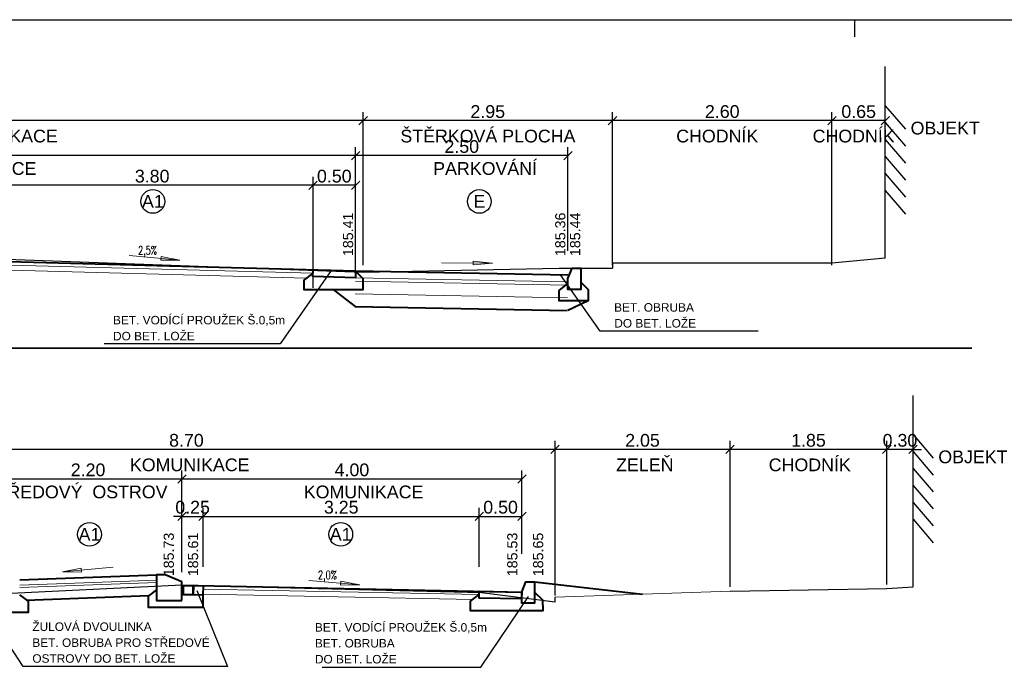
# Model space of a CAD drawing. Extents: x -698823 to -696424, y -1038555 to -1037403.
# Tile 11 of 42: x -697780 to -697769, y -1038263 to -1038255. Entities that reach past the tile are written whole.
import ezdxf
from ezdxf.enums import TextEntityAlignment as Align

# ---------------------------------------------------------------- set-up
doc = ezdxf.new("R2010")
doc.units = 0
for name, color, linetype, lineweight in [('3-řez-kóty návrh', 1, 'Continuous', 25), ('3-řez-kóty stav', 8, 'Continuous', 18), ('3-řez-návrh', 1, 'Continuous', 40), ('3-řez-popis', 7, 'Continuous', 20)]:
    doc.layers.add(name, color=color, linetype=linetype, lineweight=lineweight)
doc.styles.add('arial', font='arial.ttf')
doc.styles.add('TABULKA', font='romans.shx', dxfattribs={"width": 0.7})
doc.dimstyles.new('50', dxfattribs={"dimtxt": 0.15, "dimasz": 0.1, "dimexe": 0.1, "dimexo": 0.2, "dimgap": 0.06, "dimtad": 1, "dimrnd": 0.05, "dimzin": 0, "dimdsep": 46, "dimtxsty": 'arial', "dimblk": 'OBLIQUE', "dimcen": 0.09, "dimadec": 0, "dimazin": 0, "dimtfac": 1, "dimtix": 1, "dimtmove": 0, "dimatfit": 3, "dimldrblk": 'OBLIQUE', "dimfxl": 6, "dimfxlon": 1, "dimtolj": 1, "dimtzin": 0, "dimarcsym": 1})

# ---------------------------------------------------------------- blocks, each defined once
blk = doc.blocks.new('_OBLIQUE')
at = {"color": 0, "linetype": 'ByBlock'}
blk.add_line((-0.5, -0.5), (0.5, 0.5), dxfattribs=at)
blk = doc.blocks.new('*D415')
at = {"layer": '3-řez-kóty návrh', "color": 0, "lineweight": -2}
for p, q in [((-697776.326, -1038258.084), (-697776.326, -1038256.835)), ((-697773.826, -1038258.059), (-697773.826, -1038256.835)), ((-697773.826, -1038256.935), (-697776.326, -1038256.935))]:
    blk.add_line(p, q, dxfattribs=at)
at = {"layer": '3-řez-kóty návrh', "color": 0, "lineweight": -2, "xscale": 0.1, "yscale": 0.1, "zscale": 0.1, "rotation": 180}
blk.add_blockref('_OBLIQUE', (-697776.326, -1038256.935), dxfattribs=at)
at = {"layer": '3-řez-kóty návrh', "color": 0, "lineweight": -2, "xscale": 0.1, "yscale": 0.1, "zscale": 0.1}
blk.add_blockref('_OBLIQUE', (-697773.826, -1038256.935), dxfattribs=at)
at = {"layer": '3-řez-kóty návrh', "color": 0, "insert": (-697775.076, -1038256.829), "char_height": 0.15, "attachment_point": 5, "style": 'arial'}
blk.add_mtext('\\A1;2.50', dxfattribs=at)
blk = doc.blocks.new('*D450')
at = {"layer": '3-řez-kóty stav', "color": 0, "lineweight": -2}
for p, q in [((-697784.943, -1038258.263), (-697784.943, -1038256.423)), ((-697776.237, -1038258.226), (-697776.237, -1038256.423)), ((-697776.237, -1038256.523), (-697784.943, -1038256.523))]:
    blk.add_line(p, q, dxfattribs=at)
at = {"layer": '3-řez-kóty stav', "color": 0, "lineweight": -2, "xscale": 0.1, "yscale": 0.1, "zscale": 0.1}
for p, rotation in [((-697784.943, -1038256.523), 180.0000000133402), ((-697776.237, -1038256.523), 1.334020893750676e-08)]:
    blk.add_blockref('_OBLIQUE', p, dxfattribs=dict(at, rotation=rotation))
at = {"layer": '3-řez-kóty stav', "color": 0, "insert": (-697780.59, -1038256.417), "char_height": 0.15, "attachment_point": 5, "rotation": 0, "style": 'arial'}
blk.add_mtext('\\A1;8.70', dxfattribs=at)
blk = doc.blocks.new('*D451')
at = {"layer": '3-řez-kóty stav', "color": 0, "lineweight": -2}
for p, q in [((-697776.237, -1038258.226), (-697776.237, -1038256.423)), ((-697773.302, -1038258.116), (-697773.302, -1038256.423)), ((-697773.302, -1038256.523), (-697776.237, -1038256.523))]:
    blk.add_line(p, q, dxfattribs=at)
at = {"layer": '3-řez-kóty stav', "color": 0, "lineweight": -2, "xscale": 0.1, "yscale": 0.1, "zscale": 0.1}
for p, rotation in [((-697776.237, -1038256.523), 180.0000000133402), ((-697773.302, -1038256.523), 1.334020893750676e-08)]:
    blk.add_blockref('_OBLIQUE', p, dxfattribs=dict(at, rotation=rotation))
at = {"layer": '3-řez-kóty stav', "color": 0, "insert": (-697774.77, -1038256.417), "char_height": 0.15, "attachment_point": 5, "rotation": 0, "style": 'arial'}
blk.add_mtext('\\A1;2.95', dxfattribs=at)
blk = doc.blocks.new('*D452')
at = {"layer": '3-řez-kóty stav', "color": 0, "lineweight": -2}
for p, q in [((-697773.302, -1038258.226), (-697773.302, -1038256.423)), ((-697770.717, -1038258.116), (-697770.717, -1038256.423)), ((-697770.717, -1038256.523), (-697773.302, -1038256.523))]:
    blk.add_line(p, q, dxfattribs=at)
at = {"layer": '3-řez-kóty stav', "color": 0, "lineweight": -2, "xscale": 0.1, "yscale": 0.1, "zscale": 0.1}
for p, rotation in [((-697773.302, -1038256.523), 180.0000000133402), ((-697770.717, -1038256.523), 1.334020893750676e-08)]:
    blk.add_blockref('_OBLIQUE', p, dxfattribs=dict(at, rotation=rotation))
at = {"layer": '3-řez-kóty stav', "color": 0, "insert": (-697772.009, -1038256.417), "char_height": 0.15, "attachment_point": 5, "rotation": 0, "style": 'arial'}
blk.add_mtext('\\A1;2.60', dxfattribs=at)
blk = doc.blocks.new('*D453')
at = {"layer": '3-řez-kóty stav', "color": 0, "lineweight": -2}
for p, q in [((-697770.717, -1038258.226), (-697770.717, -1038256.423)), ((-697770.089, -1038258.056), (-697770.089, -1038256.423)), ((-697770.089, -1038256.523), (-697770.717, -1038256.523))]:
    blk.add_line(p, q, dxfattribs=at)
at = {"layer": '3-řez-kóty stav', "color": 0, "lineweight": -2, "xscale": 0.1, "yscale": 0.1, "zscale": 0.1}
for p, rotation in [((-697770.717, -1038256.523), 180.0000000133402), ((-697770.089, -1038256.523), 1.334020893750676e-08)]:
    blk.add_blockref('_OBLIQUE', p, dxfattribs=dict(at, rotation=rotation))
at = {"layer": '3-řez-kóty stav', "color": 0, "insert": (-697770.403, -1038256.417), "char_height": 0.15, "attachment_point": 5, "rotation": 0, "style": 'arial'}
blk.add_mtext('\\A1;0.65', dxfattribs=at)
blk = doc.blocks.new('*D454')
at = {"layer": '3-řez-kóty návrh', "color": 0, "lineweight": -2}
for p, q in [((-697785.525, -1038258.084), (-697785.525, -1038256.835)), ((-697776.326, -1038258.059), (-697776.326, -1038256.835)), ((-697776.326, -1038256.935), (-697785.525, -1038256.935))]:
    blk.add_line(p, q, dxfattribs=at)
at = {"layer": '3-řez-kóty návrh', "color": 0, "lineweight": -2, "xscale": 0.1, "yscale": 0.1, "zscale": 0.1, "rotation": 180}
blk.add_blockref('_OBLIQUE', (-697785.525, -1038256.935), dxfattribs=at)
at = {"layer": '3-řez-kóty návrh', "color": 0, "lineweight": -2, "xscale": 0.1, "yscale": 0.1, "zscale": 0.1}
blk.add_blockref('_OBLIQUE', (-697776.326, -1038256.935), dxfattribs=at)
at = {"layer": '3-řez-kóty návrh', "color": 0, "insert": (-697780.925, -1038256.829), "char_height": 0.15, "attachment_point": 5, "style": 'arial'}
blk.add_mtext('\\A1;9.20', dxfattribs=at)
blk = doc.blocks.new('*D458')
at = {"layer": '3-řez-kóty návrh', "color": 0, "lineweight": -2}
for p, q in [((-697780.615, -1038258.244), (-697780.615, -1038257.185)), ((-697776.827, -1038258.294), (-697776.827, -1038257.185)), ((-697776.827, -1038257.285), (-697780.615, -1038257.285))]:
    blk.add_line(p, q, dxfattribs=at)
at = {"layer": '3-řez-kóty návrh', "color": 0, "lineweight": -2, "xscale": 0.1, "yscale": 0.1, "zscale": 0.1, "rotation": 180}
blk.add_blockref('_OBLIQUE', (-697780.615, -1038257.285), dxfattribs=at)
at = {"layer": '3-řez-kóty návrh', "color": 0, "lineweight": -2, "xscale": 0.1, "yscale": 0.1, "zscale": 0.1}
blk.add_blockref('_OBLIQUE', (-697776.827, -1038257.285), dxfattribs=at)
at = {"layer": '3-řez-kóty návrh', "color": 0, "insert": (-697778.721, -1038257.178), "char_height": 0.15, "attachment_point": 5, "style": 'arial'}
blk.add_mtext('\\A1;3.80', dxfattribs=at)
blk = doc.blocks.new('*D459')
at = {"layer": '3-řez-kóty návrh', "color": 0, "lineweight": -2}
for p, q in [((-697776.827, -1038258.495), (-697776.827, -1038257.185)), ((-697776.326, -1038258.294), (-697776.326, -1038257.185)), ((-697776.326, -1038257.285), (-697776.827, -1038257.285))]:
    blk.add_line(p, q, dxfattribs=at)
at = {"layer": '3-řez-kóty návrh', "color": 0, "lineweight": -2, "xscale": 0.1, "yscale": 0.1, "zscale": 0.1, "rotation": 180}
blk.add_blockref('_OBLIQUE', (-697776.827, -1038257.285), dxfattribs=at)
at = {"layer": '3-řez-kóty návrh', "color": 0, "lineweight": -2, "xscale": 0.1, "yscale": 0.1, "zscale": 0.1}
blk.add_blockref('_OBLIQUE', (-697776.326, -1038257.285), dxfattribs=at)
at = {"layer": '3-řez-kóty návrh', "color": 0, "insert": (-697776.577, -1038257.178), "char_height": 0.15, "attachment_point": 5, "style": 'arial'}
blk.add_mtext('\\A1;0.50', dxfattribs=at)
blk = doc.blocks.new('*D461')
at = {"layer": '3-řez-kóty stav', "color": 0, "lineweight": -2}
for p, q in [((-697773.978, -1038262.118), (-697773.978, -1038260.297)), ((-697771.917, -1038262.018), (-697771.917, -1038260.297)), ((-697771.917, -1038260.397), (-697773.978, -1038260.397))]:
    blk.add_line(p, q, dxfattribs=at)
at = {"layer": '3-řez-kóty stav', "color": 0, "lineweight": -2, "xscale": 0.1, "yscale": 0.1, "zscale": 0.1}
for p, rotation in [((-697773.978, -1038260.397), 180.0000000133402), ((-697771.917, -1038260.397), 1.334020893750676e-08)]:
    blk.add_blockref('_OBLIQUE', p, dxfattribs=dict(at, rotation=rotation))
at = {"layer": '3-řez-kóty stav', "color": 0, "insert": (-697772.948, -1038260.291), "char_height": 0.15, "attachment_point": 5, "rotation": 0, "style": 'arial'}
blk.add_mtext('\\A1;2.05', dxfattribs=at)
blk = doc.blocks.new('*D462')
at = {"layer": '3-řez-kóty stav', "color": 0, "lineweight": -2}
for p, q in [((-697771.917, -1038262.018), (-697771.917, -1038260.297)), ((-697770.071, -1038261.99), (-697770.071, -1038260.297)), ((-697770.071, -1038260.397), (-697771.917, -1038260.397))]:
    blk.add_line(p, q, dxfattribs=at)
at = {"layer": '3-řez-kóty stav', "color": 0, "lineweight": -2, "xscale": 0.1, "yscale": 0.1, "zscale": 0.1}
for p, rotation in [((-697771.917, -1038260.397), 180.0000000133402), ((-697770.071, -1038260.397), 1.334020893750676e-08)]:
    blk.add_blockref('_OBLIQUE', p, dxfattribs=dict(at, rotation=rotation))
at = {"layer": '3-řez-kóty stav', "color": 0, "insert": (-697770.994, -1038260.291), "char_height": 0.15, "attachment_point": 5, "rotation": 0, "style": 'arial'}
blk.add_mtext('\\A1;1.85', dxfattribs=at)
blk = doc.blocks.new('*D463')
at = {"layer": '3-řez-kóty stav', "color": 0, "lineweight": -2}
for p, q in [((-697770.071, -1038261.988), (-697770.071, -1038260.297)), ((-697769.763, -1038261.93), (-697769.763, -1038260.297)), ((-697770.071, -1038260.397), (-697770.171, -1038260.397)), ((-697769.763, -1038260.397), (-697770.071, -1038260.397)), ((-697769.763, -1038260.397), (-697769.663, -1038260.397))]:
    blk.add_line(p, q, dxfattribs=at)
at = {"layer": '3-řez-kóty stav', "color": 0, "lineweight": -2, "xscale": 0.1, "yscale": 0.1, "zscale": 0.1}
for p, rotation in [((-697770.071, -1038260.397), 1.334021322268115e-08), ((-697769.763, -1038260.397), 180.0000000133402)]:
    blk.add_blockref('_OBLIQUE', p, dxfattribs=dict(at, rotation=rotation))
at = {"layer": '3-řez-kóty stav', "color": 0, "insert": (-697769.917, -1038260.291), "char_height": 0.15, "attachment_point": 5, "rotation": 0, "style": 'arial'}
blk.add_mtext('\\A1;0.30', dxfattribs=at)
blk = doc.blocks.new('*D465')
at = {"layer": '3-řez-kóty stav', "color": 0, "lineweight": -2}
for p, q in [((-697782.659, -1038262.128), (-697782.659, -1038260.297)), ((-697773.978, -1038262.118), (-697773.978, -1038260.297)), ((-697773.978, -1038260.397), (-697782.659, -1038260.397))]:
    blk.add_line(p, q, dxfattribs=at)
at = {"layer": '3-řez-kóty stav', "color": 0, "lineweight": -2, "xscale": 0.1, "yscale": 0.1, "zscale": 0.1}
for p, rotation in [((-697782.659, -1038260.397), 180.0000000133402), ((-697773.978, -1038260.397), 1.334020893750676e-08)]:
    blk.add_blockref('_OBLIQUE', p, dxfattribs=dict(at, rotation=rotation))
at = {"layer": '3-řez-kóty stav', "color": 0, "insert": (-697778.318, -1038260.291), "char_height": 0.15, "attachment_point": 5, "rotation": 0, "style": 'arial'}
blk.add_mtext('\\A1;8.70', dxfattribs=at)
blk = doc.blocks.new('*D470')
at = {"layer": '3-řez-kóty návrh', "color": 0, "lineweight": -2}
for p, q in [((-697780.581, -1038261.844), (-697780.581, -1038260.646)), ((-697778.37, -1038261.59), (-697778.37, -1038260.646)), ((-697778.37, -1038260.746), (-697780.581, -1038260.746))]:
    blk.add_line(p, q, dxfattribs=at)
at = {"layer": '3-řez-kóty návrh', "color": 0, "lineweight": -2, "xscale": 0.1, "yscale": 0.1, "zscale": 0.1, "rotation": 180}
blk.add_blockref('_OBLIQUE', (-697780.581, -1038260.746), dxfattribs=at)
at = {"layer": '3-řez-kóty návrh', "color": 0, "lineweight": -2, "xscale": 0.1, "yscale": 0.1, "zscale": 0.1}
blk.add_blockref('_OBLIQUE', (-697778.37, -1038260.746), dxfattribs=at)
at = {"layer": '3-řez-kóty návrh', "color": 0, "insert": (-697779.476, -1038260.639), "char_height": 0.15, "attachment_point": 5, "style": 'arial'}
blk.add_mtext('\\A1;2.20', dxfattribs=at)
blk = doc.blocks.new('*D471')
at = {"layer": '3-řez-kóty návrh', "color": 0, "lineweight": -2}
for p, q in [((-697778.37, -1038261.844), (-697778.37, -1038260.646)), ((-697774.367, -1038261.59), (-697774.367, -1038260.646)), ((-697774.367, -1038260.746), (-697778.37, -1038260.746))]:
    blk.add_line(p, q, dxfattribs=at)
at = {"layer": '3-řez-kóty návrh', "color": 0, "lineweight": -2, "xscale": 0.1, "yscale": 0.1, "zscale": 0.1, "rotation": 180}
blk.add_blockref('_OBLIQUE', (-697778.37, -1038260.746), dxfattribs=at)
at = {"layer": '3-řez-kóty návrh', "color": 0, "lineweight": -2, "xscale": 0.1, "yscale": 0.1, "zscale": 0.1}
blk.add_blockref('_OBLIQUE', (-697774.367, -1038260.746), dxfattribs=at)
at = {"layer": '3-řez-kóty návrh', "color": 0, "insert": (-697776.369, -1038260.639), "char_height": 0.15, "attachment_point": 5, "style": 'arial'}
blk.add_mtext('\\A1;4.00', dxfattribs=at)
blk = doc.blocks.new('*D481')
at = {"layer": '3-řez-kóty návrh', "color": 0, "lineweight": -2}
for p, q in [((-697774.87, -1038261.782), (-697774.87, -1038261.086)), ((-697774.367, -1038261.628), (-697774.367, -1038261.086)), ((-697774.87, -1038261.186), (-697774.367, -1038261.186))]:
    blk.add_line(p, q, dxfattribs=at)
at = {"layer": '3-řez-kóty návrh', "color": 0, "lineweight": -2, "xscale": 0.1, "yscale": 0.1, "zscale": 0.1, "rotation": 180}
blk.add_blockref('_OBLIQUE', (-697774.87, -1038261.186), dxfattribs=at)
at = {"layer": '3-řez-kóty návrh', "color": 0, "lineweight": -2, "xscale": 0.1, "yscale": 0.1, "zscale": 0.1}
blk.add_blockref('_OBLIQUE', (-697774.367, -1038261.186), dxfattribs=at)
at = {"layer": '3-řez-kóty návrh', "color": 0, "insert": (-697774.619, -1038261.079), "char_height": 0.15, "attachment_point": 5, "style": 'arial'}
blk.add_mtext('\\A1;0.50', dxfattribs=at)
blk = doc.blocks.new('*D500')
at = {"layer": '3-řez-kóty návrh', "color": 0, "lineweight": -2}
for p, q in [((-697778.37, -1038261.782), (-697778.37, -1038261.086)), ((-697778.12, -1038261.628), (-697778.12, -1038261.086)), ((-697778.37, -1038261.186), (-697778.47, -1038261.186)), ((-697778.37, -1038261.186), (-697778.12, -1038261.186)), ((-697778.12, -1038261.186), (-697778.02, -1038261.186))]:
    blk.add_line(p, q, dxfattribs=at)
at = {"layer": '3-řez-kóty návrh', "color": 0, "lineweight": -2, "xscale": 0.1, "yscale": 0.1, "zscale": 0.1}
blk.add_blockref('_OBLIQUE', (-697778.37, -1038261.186), dxfattribs=at)
at = {"layer": '3-řez-kóty návrh', "color": 0, "lineweight": -2, "xscale": 0.1, "yscale": 0.1, "zscale": 0.1, "rotation": 180}
blk.add_blockref('_OBLIQUE', (-697778.12, -1038261.186), dxfattribs=at)
at = {"layer": '3-řez-kóty návrh', "color": 0, "insert": (-697778.245, -1038261.079), "char_height": 0.15, "attachment_point": 5, "style": 'arial'}
blk.add_mtext('\\A1;0.25', dxfattribs=at)
blk = doc.blocks.new('*D501')
at = {"layer": '3-řez-kóty návrh', "color": 0, "lineweight": -2}
for p, q in [((-697778.12, -1038261.782), (-697778.12, -1038261.086)), ((-697774.87, -1038261.628), (-697774.87, -1038261.086)), ((-697778.12, -1038261.186), (-697774.87, -1038261.186))]:
    blk.add_line(p, q, dxfattribs=at)
at = {"layer": '3-řez-kóty návrh', "color": 0, "lineweight": -2, "xscale": 0.1, "yscale": 0.1, "zscale": 0.1, "rotation": 180}
blk.add_blockref('_OBLIQUE', (-697778.12, -1038261.186), dxfattribs=at)
at = {"layer": '3-řez-kóty návrh', "color": 0, "lineweight": -2, "xscale": 0.1, "yscale": 0.1, "zscale": 0.1}
blk.add_blockref('_OBLIQUE', (-697774.87, -1038261.186), dxfattribs=at)
at = {"layer": '3-řez-kóty návrh', "color": 0, "insert": (-697776.495, -1038261.079), "char_height": 0.15, "attachment_point": 5, "style": 'arial'}
blk.add_mtext('\\A1;3.25', dxfattribs=at)
blk = doc.blocks.new('5a4')
blk.add_line((-31.5, 14.85), (-31.5, 14.65))
blk.add_lwpolyline([(-31.5, 0), (-52.5, 0), (-52.5, 14.85), (0, 14.85), (0, 0), (-31.5, 0)])

msp = doc.modelspace()

# ---------------------------------------------------------------- linework, layer by layer
at = {"layer": '3-řez-kóty návrh'}
for points in [[(-697776.615, -1038258.291), (-697777.213, -1038259.155), (-697779.285, -1038259.155)], [(-697771.585, -1038259.005), (-697773.445, -1038259.005), (-697773.915, -1038258.339)], [(-697778.194, -1038262.059), (-697777.836, -1038262.955), (-697780.239, -1038262.955), (-697780.784, -1038262.124)], [(-697776.719, -1038262.963), (-697774.851, -1038262.963), (-697774.292, -1038262.131)]]:
    msp.add_lwpolyline(points, dxfattribs=at)
for centre in [(-697778.713, -1038257.475), (-697774.869, -1038257.475), (-697779.459, -1038261.398), (-697776.501, -1038261.398)]:
    msp.add_circle(centre, 0.14, dxfattribs=at)
at = {"layer": '3-řez-kóty stav', "lineweight": 30}
for p, q in [((-697770.089, -1038258.144), (-697770.089, -1038255.887)), ((-697770.089, -1038256.347), (-697769.852, -1038256.625)), ((-697770.089, -1038256.547), (-697769.852, -1038256.825)), ((-697770.089, -1038256.747), (-697769.852, -1038257.025)), ((-697770.089, -1038256.947), (-697769.852, -1038257.225)), ((-697770.089, -1038257.147), (-697769.852, -1038257.425)), ((-697770.089, -1038257.347), (-697769.852, -1038257.625)), ((-697776.237, -1038258.314), (-697780.615, -1038258.154)), ((-697770.089, -1038258.144), (-697770.717, -1038258.204)), ((-697773.929, -1038258.264), (-697776.237, -1038258.314)), ((-697773.929, -1038258.263), (-697773.302, -1038258.263)), ((-697770.717, -1038258.204), (-697773.302, -1038258.204)), ((-697773.302, -1038258.204), (-697773.302, -1038258.263)), ((-697769.763, -1038262.018), (-697769.763, -1038259.761)), ((-697769.763, -1038260.221), (-697769.526, -1038260.499)), ((-697769.763, -1038260.421), (-697769.526, -1038260.699)), ((-697769.763, -1038260.621), (-697769.526, -1038260.899)), ((-697769.763, -1038260.821), (-697769.526, -1038261.099)), ((-697769.763, -1038261.021), (-697769.526, -1038261.299)), ((-697769.763, -1038261.221), (-697769.526, -1038261.499)), ((-697778.37, -1038261.998), (-697782.659, -1038262.208)), ((-697774.843, -1038262.087), (-697778.373, -1038261.999)), ((-697773.978, -1038262.198), (-697774.843, -1038262.087)), ((-697771.917, -1038262.068), (-697770.071, -1038262.038)), ((-697770.071, -1038262.038), (-697769.763, -1038262.018)), ((-697773.978, -1038262.198), (-697773.978, -1038262.138))]:
    msp.add_line(p, q, dxfattribs=at)
at = {"layer": '3-řez-kóty stav'}
msp.add_line((-697773.978, -1038262.138), (-697771.917, -1038262.068), dxfattribs=at)
at = {"layer": '3-řez-návrh', "color": 30, "lineweight": 20}
for p, q in [((-697780.618, -1038258.279), (-697776.9, -1038258.379)), ((-697780.616, -1038258.219), (-697776.827, -1038258.321)), ((-697776.328, -1038258.374), (-697773.828, -1038258.422)), ((-697776.329, -1038258.414), (-697773.829, -1038258.462)), ((-697776.331, -1038258.564), (-697773.832, -1038258.612)), ((-697780.281, -1038261.995), (-697778.667, -1038261.936)), ((-697780.281, -1038262.025), (-697778.666, -1038261.966)), ((-697778.12, -1038262.043), (-697774.871, -1038262.108)), ((-697778.12, -1038262.103), (-697774.943, -1038262.167))]:
    msp.add_line(p, q, dxfattribs=at)
at = {"layer": '3-řez-návrh'}
for p, q in [((-697780.615, -1038258.179), (-697776.326, -1038258.294)), ((-697776.326, -1038258.294), (-697773.826, -1038258.342)), ((-697776.326, -1038258.714), (-697776.584, -1038258.515)), ((-697776.334, -1038258.714), (-697773.835, -1038258.762)), ((-697773.587, -1038258.645), (-697773.827, -1038258.762)), ((-697780.281, -1038261.935), (-697778.67, -1038261.876)), ((-697778.37, -1038261.998), (-697774.37, -1038262.078)), ((-697780.204, -1038262.172), (-697778.763, -1038262.12))]:
    msp.add_line(p, q, dxfattribs=at)
at = {"layer": '3-řez-návrh', "color": 3}
msp.add_line((-697774.22, -1038261.958), (-697772.948, -1038262.103), dxfattribs=at)
at = {"layer": '3-řez-návrh'}
for points in [[(-697773.826, -1038258.383), (-697773.776, -1038258.263), (-697773.676, -1038258.263), (-697773.676, -1038258.513), (-697773.826, -1038258.513)], [(-697776.328, -1038258.374), (-697776.828, -1038258.361), (-697776.826, -1038258.281), (-697776.326, -1038258.294)], [(-697774.37, -1038262.078), (-697774.32, -1038261.958), (-697774.22, -1038261.958), (-697774.22, -1038262.208), (-697774.37, -1038262.208)], [(-697778.244, -1038262.111), (-697778.354, -1038262.109), (-697778.352, -1038261.999), (-697778.242, -1038262.001)], [(-697778.124, -1038262.113), (-697778.234, -1038262.111), (-697778.232, -1038262.001), (-697778.122, -1038262.003)], [(-697774.372, -1038262.158), (-697774.872, -1038262.149), (-697774.87, -1038262.069), (-697774.37, -1038262.078)]]:
    msp.add_lwpolyline(points, close=True, dxfattribs=at)
for points in [[(-697776.328, -1038258.295), (-697776.239, -1038258.384), (-697776.239, -1038258.515), (-697776.93, -1038258.515), (-697776.93, -1038258.403), (-697776.827, -1038258.321)], [(-697773.676, -1038258.425), (-697773.587, -1038258.514), (-697773.587, -1038258.645), (-697773.929, -1038258.645), (-697773.929, -1038258.525), (-697773.826, -1038258.442)], [(-697778.37, -1038262.176), (-697778.37, -1038261.956), (-697778.57, -1038261.876), (-697778.67, -1038261.876), (-697778.67, -1038262.176), (-697778.37, -1038262.176)], [(-697778.67, -1038262.05), (-697778.77, -1038262.125), (-697778.77, -1038262.256), (-697778.12, -1038262.256), (-697778.12, -1038262.172), (-697778.12, -1038262.099)], [(-697774.22, -1038262.078), (-697774.124, -1038262.168), (-697774.12, -1038262.299), (-697774.974, -1038262.299), (-697774.974, -1038262.187), (-697774.871, -1038262.105)], [(-697780.283, -1038262.112), (-697780.183, -1038262.187), (-697780.183, -1038262.318), (-697780.833, -1038262.318), (-697780.833, -1038262.235), (-697780.833, -1038262.162)]]:
    msp.add_lwpolyline(points, dxfattribs=at)
at = {"layer": '3-řez-popis', "lineweight": 35}
msp.add_line((-697790.487, -1038259.204), (-697769.071, -1038259.204), dxfattribs=at)
at = {"layer": '3-řez-popis', "color": 1}
for points in [[(-697778.395, -1038258.167), (-697778.621, -1038258.169), (-697778.617, -1038258.124), (-697778.395, -1038258.167), (-697778.993, -1038258.113)], [(-697774.716, -1038258.201), (-697774.941, -1038258.223), (-697774.941, -1038258.178), (-697774.716, -1038258.201), (-697775.316, -1038258.199)], [(-697779.778, -1038261.84), (-697779.552, -1038261.842), (-697779.556, -1038261.798), (-697779.778, -1038261.84), (-697779.18, -1038261.786)], [(-697776.277, -1038261.994), (-697776.503, -1038261.996), (-697776.499, -1038261.951), (-697776.277, -1038261.994), (-697776.875, -1038261.94)]]:
    msp.add_lwpolyline(points, dxfattribs=at)

# ---------------------------------------------------------------- block references
at = {"ltscale": 0.1}
msp.add_blockref('5a4', (-697738.952, -1038270.184), dxfattribs=at)

# ---------------------------------------------------------------- texts
at = {"layer": '3-řez-kóty návrh', "style": 'arial'}
for s, p in [('PARKOVÁNÍ', (-697774.801, -1038257.162)), ('KOMUNIKACE', (-697780.788, -1038257.162)), ('STŘEDOVÝ  OSTROV', (-697779.617, -1038260.973)), ('KOMUNIKACE', (-697776.232, -1038260.973))]:
    msp.add_text(s, height=0.15, rotation=0.0051, dxfattribs=at).set_placement(p, align=Align.CENTER)
for s, p in [('A1', (-697778.713, -1038257.475)), ('E', (-697774.869, -1038257.475)), ('A1', (-697779.459, -1038261.398)), ('A1', (-697776.501, -1038261.398))]:
    msp.add_text(s, height=0.15, dxfattribs=at).set_placement(p, align=Align.MIDDLE_CENTER)
for s, rotation, p in [('BET. OBRUBA', 0, (-697773.282, -1038258.774)), ('BET. VODÍCÍ PROUŽEK Š.0,5m', 360, (-697779.182, -1038258.924)), ('DO BET. LOŽE', 0, (-697773.28, -1038258.961)), ('DO BET. LOŽE', 360, (-697779.182, -1038259.112)), ('ŽULOVÁ DVOULINKA', 360, (-697780.132, -1038262.536)), ('BET. VODÍCÍ PROUŽEK Š.0,5m', 360, (-697776.805, -1038262.544)), ('BET. OBRUBA PRO STŘEDOVÉ ', 360, (-697780.132, -1038262.724)), ('BET. OBRUBA', 360, (-697776.805, -1038262.731)), ('OSTROVY DO BET. LOŽE', 360, (-697780.132, -1038262.911)), ('DO BET. LOŽE', 360, (-697776.805, -1038262.919))]:
    msp.add_text(s, height=0.1, rotation=rotation, dxfattribs=at).set_placement(p)
at = {"layer": '3-řez-kóty stav', "style": 'arial'}
for s, p in [('OBJEKT', (-697769.384, -1038256.686)), ('KOMUNIKACE', (-697780.537, -1038256.78)), ('ŠTĚRKOVÁ PLOCHA', (-697774.768, -1038256.78)), ('CHODNÍK', (-697772.068, -1038256.78)), ('CHODNÍK', (-697770.462, -1038256.78)), ('ZELEŇ ', (-697772.892, -1038260.654)), ('CHODNÍK', (-697770.979, -1038260.654)), ('OBJEKT', (-697769.058, -1038260.56)), ('KOMUNIKACE', (-697778.279, -1038260.654))]:
    msp.add_text(s, height=0.15, rotation=0.0051, dxfattribs=at).set_placement(p, align=Align.CENTER)
at = {"layer": '3-řez-popis', "color": 1, "style": 'arial'}
for s, p in [('185.41', (-697776.355, -1038257.863)), ('185.36', (-697773.856, -1038257.863)), ('185.44', (-697773.681, -1038257.863)), ('185.73', (-697778.466, -1038261.635)), ('185.61', (-697778.18, -1038261.635)), ('185.53', (-697774.421, -1038261.635)), ('185.65', (-697774.117, -1038261.635))]:
    msp.add_text(s, height=0.12, rotation=90, dxfattribs=at).set_placement(p, align=Align.CENTER)
at = {"layer": '3-řez-popis', "color": 1, "style": 'TABULKA', "width": 0.7}
for s, p in [('2,5%%%', (-697778.776, -1038258.051)), ('2,0%%%', (-697776.658, -1038261.877))]:
    msp.add_text(s, height=0.1, rotation=0, dxfattribs=at).set_placement(p, align=Align.MIDDLE_CENTER)

# ---------------------------------------------------------------- dimensions: what is measured, and where the dimension line sits
at = {"layer": '3-řez-kóty návrh'}
for base, p1, p2, picture, middle in [((-697785.525, -1038256.935), (-697776.326, -1038258.109), (-697785.525, -1038258.134), '*D454', (-697780.925, -1038256.829)), ((-697776.326, -1038256.935), (-697773.826, -1038258.109), (-697776.326, -1038258.134), '*D415', (-697775.076, -1038256.829)), ((-697780.615, -1038257.285), (-697776.827, -1038258.344), (-697780.615, -1038258.294), '*D458', (-697778.721, -1038257.178)), ((-697776.827, -1038257.285), (-697776.326, -1038258.344), (-697776.827, -1038258.545), '*D459', (-697776.577, -1038257.178)), ((-697780.581, -1038260.746), (-697778.37, -1038261.64), (-697780.581, -1038261.894), '*D470', (-697779.476, -1038260.639)), ((-697778.37, -1038260.746), (-697774.367, -1038261.64), (-697778.37, -1038261.894), '*D471', (-697776.369, -1038260.639)), ((-697778.12, -1038261.186), (-697778.37, -1038261.832), (-697778.12, -1038261.678), '*D500', (-697778.245, -1038261.079)), ((-697774.87, -1038261.186), (-697778.12, -1038261.832), (-697774.87, -1038261.678), '*D501', (-697776.495, -1038261.079)), ((-697774.367, -1038261.186), (-697774.87, -1038261.832), (-697774.367, -1038261.678), '*D481', (-697774.619, -1038261.079))]:
    dim = msp.add_linear_dim(base=base, p1=p1, p2=p2, dimstyle='50', override={"dimexo": 0.05, "dimgap": 0.03}, dxfattribs=at)
    dim.commit()
    dim.dimension.update_dxf_attribs({"geometry": picture, "text_midpoint": middle})
at = {"layer": '3-řez-kóty stav'}
for base, p1, p2, picture, middle in [((-697784.943, -1038256.523), (-697776.237, -1038258.276), (-697784.943, -1038258.313), '*D450', (-697780.59, -1038256.417)), ((-697776.2372, -1038256.5232), (-697773.3019, -1038258.1657), (-697776.2372, -1038258.2757), '*D451', (-697774.7696, -1038256.4166)), ((-697773.3019, -1038256.5232), (-697770.7167, -1038258.1657), (-697773.3019, -1038258.2757), '*D452', (-697772.0093, -1038256.4166)), ((-697770.717, -1038256.523), (-697770.089, -1038258.106), (-697770.717, -1038258.276), '*D453', (-697770.403, -1038256.417)), ((-697782.659, -1038260.397), (-697773.978, -1038262.168), (-697782.659, -1038262.178), '*D465', (-697778.318, -1038260.291)), ((-697773.978, -1038260.397), (-697771.917, -1038262.068), (-697773.978, -1038262.168), '*D461', (-697772.948, -1038260.291)), ((-697771.917, -1038260.397), (-697770.071, -1038262.04), (-697771.917, -1038262.068), '*D462', (-697770.994, -1038260.291)), ((-697770.071, -1038260.397), (-697769.763, -1038261.98), (-697770.071, -1038262.038), '*D463', (-697769.917, -1038260.291))]:
    dim = msp.add_linear_dim(base=base, p1=p1, p2=p2, angle=0, dimstyle='50', override={"dimexo": 0.05, "dimgap": 0.03}, dxfattribs=at)
    dim.commit()
    dim.dimension.update_dxf_attribs({"geometry": picture, "text_midpoint": middle})

doc.saveas('drawing.dxf')
